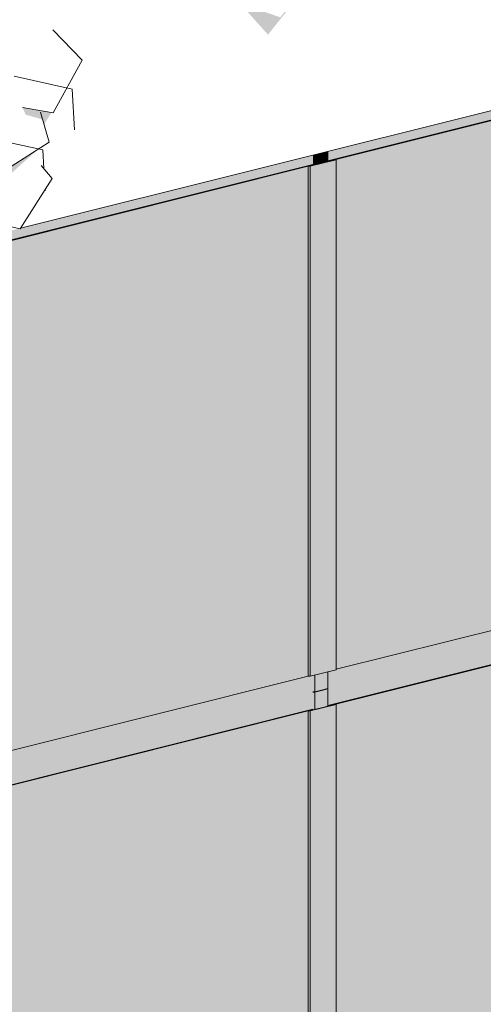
# Model space of a CAD drawing. Header units: millimetres. Extents: x 7522813 to 7573737, y -9734 to 10800.
# Tile 42 of 71: x 7541034 to 7541714, y 1856 to 3302. Entities that reach past the tile are written whole.
import ezdxf

# ---------------------------------------------------------------- set-up
doc = ezdxf.new("R2010")
doc.units = ezdxf.units.MM
doc.header["$MEASUREMENT"] = 0
for name, color, linetype in [('Nowe_2025-10-27 Żywopłot', 7, 'Continuous'), ('Nowe_280-A Dachy Powłoki', 7, 'Continuous'), ('Nowe_290-A Ściany kurtynowe', 7, 'Continuous')]:
    doc.layers.add(name, color=color, linetype=linetype)
for name, color, linetype, lineweight, true_color in [('Nowe_2025-10-27 Żywopłot_Nr_pióra__81', 7, 'Continuous', 13, 0x6a6a6a), ('Nowe_2025-10-27 Żywopłot_Nr_pióra__82', 7, 'Continuous', 13, 0xaaaaaa), ('Nowe_280-A Dachy Powłoki_Nr_pióra__61', 7, 'Continuous', 13, 0x6a6a6a), ('Nowe_280-A Dachy Powłoki_Nr_pióra__81', 7, 'Continuous', 13, 0x6a6a6a), ('Nowe_290-A Ściany kurtynowe_Nr_pióra__81', 7, 'Continuous', 13, 0x6a6a6a)]:
    doc.layers.add(name, color=color, linetype=linetype, lineweight=lineweight, true_color=true_color)
doc.layers.add('Nowe_290-A Ściany kurtynowe_Nr_pióra__87', color=7, linetype='Continuous', lineweight=13)

# ---------------------------------------------------------------- blocks, each defined once
blk = doc.blocks.new('ElemPrzekroju_77', base_point=(6982742.1, 0))
at = {"layer": 'Nowe_280-A Dachy Powłoki_Nr_pióra__81', "linetype": 'Continuous', "lineweight": 0, "true_color": 0x1a1a1a}
for points in [[(7541357.2, 3325.6), (7541398.4, 3279.5), (7541453.1, 3348.1), (7541452.6, 3350.4), (7541416.5, 3305.1)], [(7541069.2, 3149.9), (7541069.8, 3147.7), (7541070.8, 3149.5)]]:
    blk.add_hatch(color=250, dxfattribs=at).paths.add_polyline_path(points)
at = {"layer": 'Nowe_280-A Dachy Powłoki_Nr_pióra__61', "color": 251, "linetype": 'Continuous', "lineweight": 13, "true_color": 0x6a6a6a}
blk.add_line((7542094.9, 3260.3), (7541035.3, 2995.4), dxfattribs=at)
blk = doc.blocks.new('ElemPrzekroju_183', base_point=(6982742.1, 0))
at = {"layer": 'Nowe_290-A Ściany kurtynowe_Nr_pióra__81', "linetype": 'Continuous', "lineweight": 0, "true_color": 0x1a1a1a}
for points in [[(7541476.7, 2291.2), (7541486.3, 2293.6), (7541486.3, 2318.8), (7541476.7, 2316.4)], [(7539901.8, 1898.1), (7539901.8, 1897.4), (7541467.1, 2288.8), (7541464.3, 2288.8)], [(7539911.4, 1899.8), (7539914.1, 1899.8), (7539914.1, 1176.7), (7540664.3, 1268.4), (7540678, 1244), (7540713.4, 1274.4), (7540851.7, 1291.3), (7540868, 1282.1), (7540869.4, 1293.4), (7541452.2, 1364.7), (7541452.2, 25), (7541457.5, 25), (7541457.5, 2286.4)]]:
    blk.add_hatch(color=250, dxfattribs=at).paths.add_polyline_path(points)
at = {"layer": 'Nowe_290-A Ściany kurtynowe_Nr_pióra__87', "color": 7, "linetype": 'Continuous', "lineweight": 13}
for p, q in [((7541486.3, 2319.3), (7541476.7, 2316.9)), ((7541476.7, 2316.9), (7541476.7, 2316.4)), ((7541486.3, 2319.3), (7541486.3, 2319.3)), ((7541486.3, 2293.6), (7541486.3, 2318.8)), ((7541457.5, 2286.4), (7539911.4, 1899.8))]:
    blk.add_line(p, q, dxfattribs=at)
blk = doc.blocks.new('ElemPrzekroju_186', base_point=(6982742.1, 0))
at = {"layer": 'Nowe_290-A Ściany kurtynowe_Nr_pióra__81', "linetype": 'Continuous', "lineweight": 0, "true_color": 0x1a1a1a}
for points in [[(7541486.3, 2293.6), (7542235.3, 2480.8), (7542232.5, 2480.8), (7541486.3, 2294.3)], [(7541495.9, 2296), (7541498.7, 2296), (7541498.7, 1370.4), (7541815.1, 1409.1), (7541823.5, 1376.7), (7541883.3, 1390.5), (7541895.6, 1383.2), (7541897.3, 1393.7), (7541897.7, 1393.8), (7541901.8, 1419.7), (7542220.5, 1458.6), (7542220.5, 1319), (7542225.7, 1319), (7542225.7, 2478.4)], [(7541467.1, 2314), (7541464.3, 2314), (7541464.3, 2288.8), (7541467.1, 2288.8)], [(7541476.7, 2316.4), (7541467.1, 2314), (7541467.1, 2288.8), (7541476.7, 2291.2)]]:
    blk.add_hatch(color=250, dxfattribs=at).paths.add_polyline_path(points)
at = {"layer": 'Nowe_290-A Ściany kurtynowe_Nr_pióra__87', "color": 7, "linetype": 'Continuous', "lineweight": 13}
for p, q in [((7542225.7, 2478.4), (7541495.9, 2296)), ((7541464.3, 2314.5), (7541467.1, 2314.5)), ((7541476.7, 2316.9), (7541467.1, 2314.5)), ((7541467.1, 2314), (7541467.1, 2288.8))]:
    blk.add_line(p, q, dxfattribs=at)
blk = doc.blocks.new('ElemPrzekroju_193', base_point=(6982742.1, 0))
at = {"layer": 'Nowe_290-A Ściany kurtynowe_Nr_pióra__87', "color": 7, "linetype": 'Continuous', "lineweight": 13}
blk.add_line((7541464.3, 2288.8), (7539901.8, 1898.1), dxfattribs=at)
blk = doc.blocks.new('ElemPrzekroju_194', base_point=(6982742.1, 0))
at = {"layer": 'Nowe_290-A Ściany kurtynowe_Nr_pióra__81', "linetype": 'Continuous', "lineweight": 0, "true_color": 0x1a1a1a}
blk.add_hatch(color=250, dxfattribs=at).paths.add_polyline_path([(7541486.3, 2320), (7541486.3, 2318.8), (7541486.3, 2294.3), (7542232.5, 2480.8), (7542232.5, 2506.5)])
at = {"layer": 'Nowe_290-A Ściany kurtynowe_Nr_pióra__87', "color": 7, "linetype": 'Continuous', "lineweight": 13}
blk.add_line((7542232.5, 2480.8), (7541486.3, 2294.3), dxfattribs=at)
blk = doc.blocks.new('ElemPrzekroju_201', base_point=(6982742.1, 0))
at = {"layer": 'Nowe_290-A Ściany kurtynowe_Nr_pióra__81', "linetype": 'Continuous', "lineweight": 0, "true_color": 0x1a1a1a}
blk.add_hatch(color=250, dxfattribs=at).paths.add_polyline_path([(7539901.8, 2712), (7539901.8, 2698.1), (7541464.3, 3088.8), (7541464.3, 3102.6), (7541035.3, 2995.4), (7541034.6, 2994.3), (7541032.7, 2994.7)])
at = {"layer": 'Nowe_290-A Ściany kurtynowe_Nr_pióra__87', "color": 7, "linetype": 'Continuous', "lineweight": 13}
blk.add_line((7541464.3, 3088.8), (7539901.8, 2698.1), dxfattribs=at)
blk = doc.blocks.new('ElemPrzekroju_202', base_point=(6982742.1, 0))
at = {"layer": 'Nowe_290-A Ściany kurtynowe_Nr_pióra__81', "linetype": 'Continuous', "lineweight": 0, "true_color": 0x1a1a1a}
blk.add_hatch(color=250, dxfattribs=at).paths.add_polyline_path([(7542094.9, 3260.3), (7541486.3, 3108.1), (7541486.3, 3094.3), (7542232.5, 3280.8), (7542232.5, 3292.2), (7542224.3, 3292.6), (7542108.8, 3263.8), (7542101.3, 3256.9)])
at = {"layer": 'Nowe_290-A Ściany kurtynowe_Nr_pióra__87', "color": 7, "linetype": 'Continuous', "lineweight": 13}
blk.add_line((7542232.5, 3280.8), (7541486.3, 3094.3), dxfattribs=at)
blk = doc.blocks.new('ElemPrzekroju_208', base_point=(6982742.1, 0))
at = {"layer": 'Nowe_290-A Ściany kurtynowe_Nr_pióra__81', "linetype": 'Continuous', "lineweight": 0, "true_color": 0x1a1a1a}
blk.add_hatch(color=250, dxfattribs=at).paths.add_polyline_path([(7541486.3, 2343.8), (7541486.3, 2320), (7542232.5, 2506.5), (7542232.5, 2530.3), (7542228.5, 2529.3), (7542225.7, 2529.3), (7541498.7, 2347.6), (7541498.7, 2346.9)])
blk = doc.blocks.new('ElemPrzekroju_209', base_point=(6982742.1, 0))
at = {"layer": 'Nowe_290-A Ściany kurtynowe_Nr_pióra__81', "linetype": 'Continuous', "lineweight": 0, "true_color": 0x1a1a1a}
blk.add_hatch(color=250, dxfattribs=at).paths.add_polyline_path([(7539901.8, 1947.6), (7539901.8, 1898.1), (7541464.3, 2288.8), (7541464.3, 2314.5), (7540848, 2160.4), (7541464.3, 2314.5), (7541464.3, 2338.3), (7541460.3, 2337.3), (7541457.5, 2337.3), (7539914.1, 1951.4), (7539914.1, 1950.7)])
blk = doc.blocks.new('ElemPrzekroju_215', base_point=(6982742.1, 0))
at = {"layer": 'Nowe_290-A Ściany kurtynowe_Nr_pióra__81', "linetype": 'Continuous', "lineweight": 0, "true_color": 0x1a1a1a}
for points in [[(7542232.5, 3280.8), (7541486.3, 3094.3), (7541486.3, 3093.6), (7542235.3, 3280.8)], [(7541495.9, 3096), (7541498.7, 3096), (7541498.7, 2347.6), (7542225.7, 2529.3), (7542225.7, 3278.4)], [(7541467.1, 3103.3), (7541464.3, 3102.6), (7541464.3, 3088.8), (7541467.1, 3088.8)], [(7541467.1, 3088.8), (7541476.7, 3091.2), (7541476.7, 3105.7), (7541467.1, 3103.3)], [(7541464.3, 2338.3), (7541464.3, 2314), (7541467.1, 2314), (7541467.1, 2339)], [(7541467.1, 2314), (7541476.7, 2316.4), (7541476.7, 2341.4), (7541467.1, 2339)]]:
    blk.add_hatch(color=250, dxfattribs=at).paths.add_polyline_path(points)
at = {"layer": 'Nowe_290-A Ściany kurtynowe_Nr_pióra__87', "color": 7, "linetype": 'Continuous', "lineweight": 13}
for p, q in [((7542225.7, 3278.4), (7541495.9, 3096)), ((7541467.1, 3103.3), (7541467.1, 3088.8)), ((7541498.7, 2347.6), (7542225.7, 2529.3)), ((7541467.1, 2339), (7541467.1, 2314)), ((7541464.3, 2314), (7541467.1, 2314)), ((7541467.1, 2314), (7541476.7, 2316.4))]:
    blk.add_line(p, q, dxfattribs=at)
blk = doc.blocks.new('ElemPrzekroju_216', base_point=(6982742.1, 0))
at = {"layer": 'Nowe_290-A Ściany kurtynowe_Nr_pióra__81', "linetype": 'Continuous', "lineweight": 0, "true_color": 0x1a1a1a}
for points in [[(7541486.3, 3108.1), (7541476.7, 3105.7), (7541476.7, 3091.2), (7541486.3, 3093.6)], [(7539901.8, 2698.1), (7539901.8, 2697.4), (7541467.1, 3088.8), (7541464.3, 3088.8)], [(7539911.4, 2699.8), (7539914.1, 2699.8), (7539914.1, 1951.4), (7541457.5, 2337.3), (7541457.5, 3086.4)], [(7541486.3, 2343.8), (7541476.7, 2341.4), (7541476.7, 2316.4), (7541486.3, 2318.8)]]:
    blk.add_hatch(color=250, dxfattribs=at).paths.add_polyline_path(points)
at = {"layer": 'Nowe_290-A Ściany kurtynowe_Nr_pióra__87', "color": 7, "linetype": 'Continuous', "lineweight": 13}
for p, q in [((7541486.3, 3093.6), (7541486.3, 3108.1)), ((7541457.5, 3086.4), (7539911.4, 2699.8)), ((7541486.3, 2319.3), (7541486.3, 2343.8)), ((7539914.1, 1951.4), (7541457.5, 2337.3)), ((7541476.7, 2316.4), (7541486.3, 2318.8)), ((7541486.3, 2318.8), (7541486.3, 2319.3))]:
    blk.add_line(p, q, dxfattribs=at)
blk = doc.blocks.new('ElemPrzekroju_305', base_point=(6982742.1, 0))
at = {"layer": 'Nowe_290-A Ściany kurtynowe_Nr_pióra__81', "linetype": 'Continuous', "lineweight": 0, "true_color": 0x1a1a1a}
for points in [[(7541495.9, 2296), (7541476.7, 2291.2), (7541457.5, 2286.4), (7541460.3, 2286.4), (7541498.7, 2296)], [(7541457.5, 1299), (7541460.3, 1299), (7541460.3, 2286.4), (7541457.5, 2286.4)], [(7541498.7, 2296), (7541460.3, 2286.4), (7541460.3, 1376.1), (7541498.7, 1380.8)]]:
    blk.add_hatch(color=250, dxfattribs=at).paths.add_polyline_path(points)
at = {"layer": 'Nowe_290-A Ściany kurtynowe_Nr_pióra__87', "color": 7, "linetype": 'Continuous', "lineweight": 13}
for p, q in [((7541457.5, 2286.4), (7541476.7, 2291.2)), ((7541460.3, 2286.4), (7541457.5, 2286.4)), ((7541457.5, 2286.4), (7541457.5, 1299)), ((7541498.7, 2296), (7541460.3, 2286.4)), ((7541460.3, 1299), (7541460.3, 2286.4)), ((7541486.3, 2293.6), (7541476.7, 2291.2)), ((7541495.9, 2296), (7541486.3, 2293.6)), ((7541495.9, 2296), (7541498.7, 2296)), ((7541498.7, 1309), (7541498.7, 2296)), ((7541498.7, 1299), (7541498.7, 1309))]:
    blk.add_line(p, q, dxfattribs=at)
blk = doc.blocks.new('ElemPrzekroju_309', base_point=(6982742.1, 0))
at = {"layer": 'Nowe_290-A Ściany kurtynowe_Nr_pióra__81', "linetype": 'Continuous', "lineweight": 0, "true_color": 0x1a1a1a}
for points in [[(7541495.9, 3096), (7541476.7, 3091.2), (7541457.5, 3086.4), (7541460.3, 3086.4), (7541498.7, 3096)], [(7541460.3, 3086.4), (7541460.3, 2337.3), (7541498.7, 2346.9), (7541498.7, 3096)], [(7541457.5, 2337.3), (7541460.3, 2337.3), (7541460.3, 3086.4), (7541457.5, 3086.4)]]:
    blk.add_hatch(color=250, dxfattribs=at).paths.add_polyline_path(points)
at = {"layer": 'Nowe_290-A Ściany kurtynowe_Nr_pióra__87', "color": 7, "linetype": 'Continuous', "lineweight": 13}
for p, q in [((7541498.7, 3096), (7541460.3, 3086.4)), ((7541495.9, 3096), (7541486.3, 3093.6)), ((7541495.9, 3096), (7541498.7, 3096)), ((7541498.7, 2346.9), (7541498.7, 3096)), ((7541457.5, 3086.4), (7541476.7, 3091.2)), ((7541460.3, 3086.4), (7541457.5, 3086.4)), ((7541457.5, 3086.4), (7541457.5, 2337.3)), ((7541460.3, 2337.3), (7541460.3, 3086.4)), ((7541486.3, 3093.6), (7541476.7, 3091.2)), ((7541460.3, 2337.3), (7541498.7, 2346.9)), ((7541457.5, 2337.3), (7541460.3, 2337.3))]:
    blk.add_line(p, q, dxfattribs=at)
blk = doc.blocks.new('ElemPrzekroju_350', base_point=(6982742.1, 0))
at = {"layer": 'Nowe_2025-10-27 Żywopłot_Nr_pióra__81', "linetype": 'Continuous', "lineweight": 0, "true_color": 0x1a1a1a}
for points in [[(7541037.9, 3172.7), (7541042.8, 3162.1), (7541064.6, 3165.8), (7541069.2, 3149.9), (7541070.8, 3149.5), (7541080.7, 3165.3)], [(7541042.8, 3162.1), (7541067.7, 3155), (7541064.6, 3165.8)], [(7540990.5, 3084.8), (7540987.9, 3068.9), (7541008.7, 3064.3), (7541008.9, 3064.3), (7541061.3, 3111.8), (7541003.5, 3074.9)]]:
    blk.add_hatch(color=250, dxfattribs=at).paths.add_polyline_path(points)
at = {"layer": 'Nowe_2025-10-27 Żywopłot_Nr_pióra__82', "color": 253, "linetype": 'Continuous', "lineweight": 13, "true_color": 0xaaaaaa}
for p, q in [((7541125.7, 3241.9), (7541082.7, 3286.9)), ((7541083.2, 3164.9), (7541125.7, 3241.9)), ((7541111.1, 3199.6), (7541026, 3218.6)), ((7541114.6, 3139.7), (7541111.1, 3199.6)), ((7541037.9, 3172.7), (7541083.2, 3164.9)), ((7541077.2, 3121.9), (7541064.6, 3165.8)), ((7541067.9, 3110.3), (7540982.8, 3129.1)), ((7541003.5, 3074.9), (7541077.2, 3121.9)), ((7541069.6, 3082.8), (7541067.9, 3110.3)), ((7541081.7, 3068.5), (7541065.7, 3087.3)), ((7541034.6, 2994.3), (7541081.7, 3068.5)), ((7541071.5, 3050.4), (7541071.4, 3052.4)), ((7540973.4, 3008.6), (7541034.6, 2994.3))]:
    blk.add_line(p, q, dxfattribs=at)

msp = doc.modelspace()

# ---------------------------------------------------------------- block references
at = {"layer": 'Nowe_2025-10-27 Żywopłot', "lineweight": 0}
msp.add_blockref('ElemPrzekroju_350', (6982742.1, 0), dxfattribs=at)
at = {"layer": 'Nowe_280-A Dachy Powłoki', "lineweight": 0}
msp.add_blockref('ElemPrzekroju_77', (6982742.1, 0), dxfattribs=at)
at = {"layer": 'Nowe_290-A Ściany kurtynowe', "lineweight": 0}
for name in ['ElemPrzekroju_215', 'ElemPrzekroju_202', 'ElemPrzekroju_216', 'ElemPrzekroju_201', 'ElemPrzekroju_309', 'ElemPrzekroju_208', 'ElemPrzekroju_186', 'ElemPrzekroju_194', 'ElemPrzekroju_209', 'ElemPrzekroju_183', 'ElemPrzekroju_193', 'ElemPrzekroju_305']:
    msp.add_blockref(name, (6982742.1, 0), dxfattribs=at)

doc.saveas('drawing.dxf')
